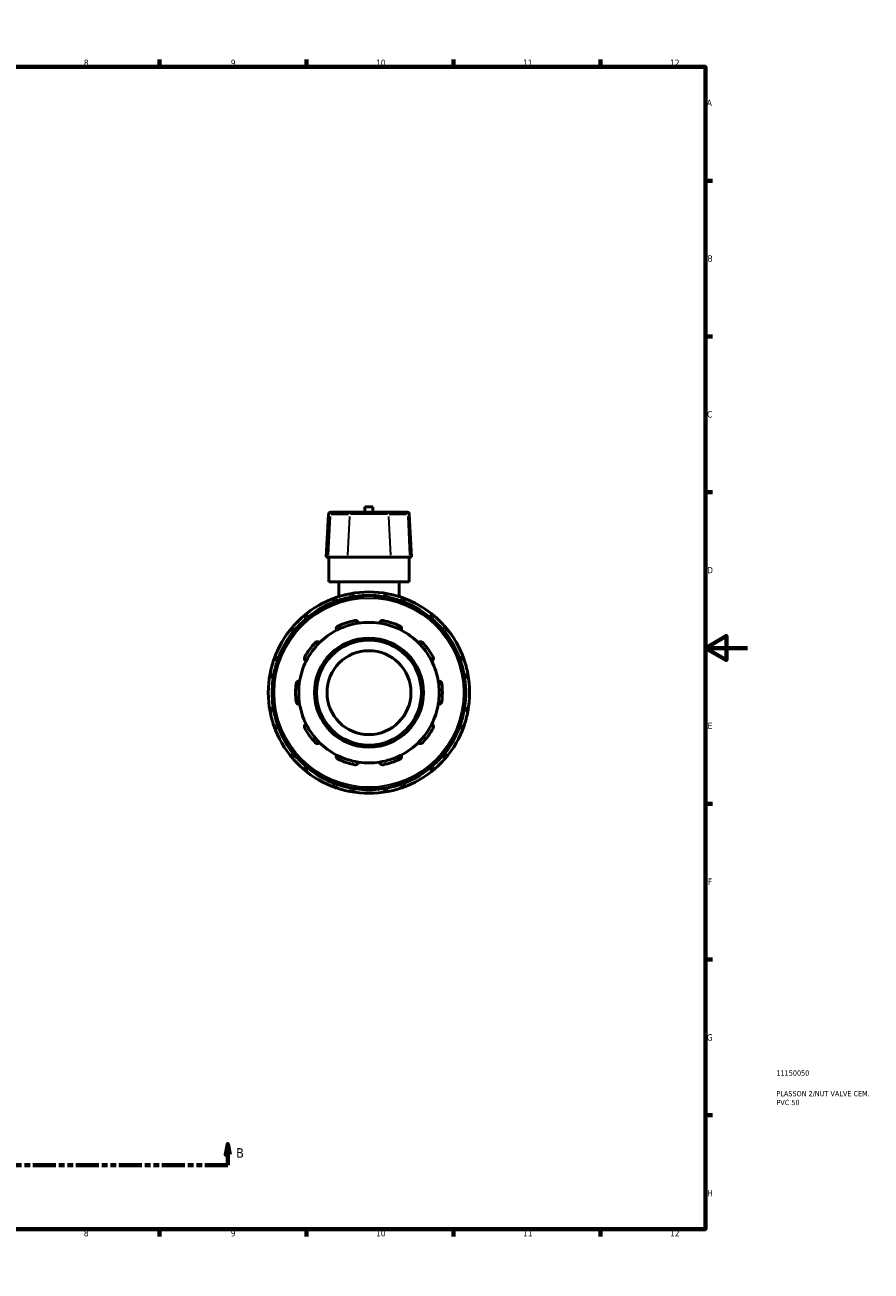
# Model space of a CAD drawing. Header units: millimetres. Extents: x 0 to 900, y -249 to 634.
# Tile 9 of 9: x 497 to 900, y 0 to 594. Entities that reach past the tile are written whole.
import ezdxf

# ---------------------------------------------------------------- set-up
doc = ezdxf.new("R2010")
doc.units = ezdxf.units.MM
doc.linetypes.add('DOUBLE_DASH_CHAIN', pattern=[1.2403, 0.6614, -0.0827, 0.1654, -0.0827, 0.1654, -0.0827])
for name, color, linetype, lineweight in [('Border (ANSI)', 7, 'Continuous', 70), ('Section Line (ANSI)', 7, 'DOUBLE_DASH_CHAIN', 70), ('Title (ISO)', 7, 'Continuous', 50), ('Visible (ANSI)', 7, 'Continuous', 50), ('Visible Narrow (ANSI)', 7, 'Continuous', 35)]:
    doc.layers.add(name, color=color, linetype=linetype, lineweight=lineweight)
doc.styles.add('Label Text (ANSI)', font='tahoma.ttf')
doc.styles.add('Note Text (ANSI)', font='tahoma.ttf')
doc.styles.add('Note Text (ISO)', font='tahoma.ttf')

# ---------------------------------------------------------------- blocks, each defined once
blk = doc.blocks.new('Borders Default Border')
at = {"layer": 'Border (ANSI)'}
for p, q in [((70.08, 574), (70.08, 577.45)), ((140.17, 574), (140.17, 577.45)), ((210.25, 574), (210.25, 577.45)), ((280.33, 574), (280.33, 577.45)), ((350.42, 574), (350.42, 577.45)), ((490.58, 574), (490.58, 577.45)), ((560.67, 574), (560.67, 577.45)), ((630.75, 574), (630.75, 577.45)), ((700.83, 574), (700.83, 577.45)), ((770.92, 574), (770.92, 577.45)), ((20, 519.75), (16.55, 519.75)), ((821, 519.75), (824.45, 519.75)), ((20, 445.5), (16.55, 445.5)), ((821, 445.5), (824.45, 445.5)), ((20, 371.25), (16.55, 371.25)), ((821, 371.25), (824.45, 371.25)), ((20, 222.75), (16.55, 222.75)), ((821, 222.75), (824.45, 222.75)), ((20, 148.5), (16.55, 148.5)), ((821, 148.5), (824.45, 148.5)), ((20, 74.25), (16.55, 74.25)), ((821, 74.25), (824.45, 74.25)), ((70.08, 20), (70.08, 16.55)), ((140.17, 20), (140.17, 16.55)), ((210.25, 20), (210.25, 16.55)), ((280.33, 20), (280.33, 16.55)), ((350.42, 20), (350.42, 16.55)), ((490.58, 20), (490.58, 16.55)), ((560.67, 20), (560.67, 16.55)), ((630.75, 20), (630.75, 16.55)), ((700.83, 20), (700.83, 16.55)), ((770.92, 20), (770.92, 16.55))]:
    blk.add_line(p, q, dxfattribs=at)
at = {"layer": 'Border (ANSI)', "flags": 128}
for points in [[(420.5, 594), (420.5, 574), (414.73, 584), (426.27, 584), (420.5, 574)], [(20, 20), (20, 574), (821, 574), (821, 20), (20, 20)], [(0, 297), (20, 297), (10, 302.77), (10, 291.23), (20, 297)], [(841, 297), (821, 297), (831, 302.77), (831, 291.23), (821, 297)], [(420.5, 0), (420.5, 20), (414.73, 10), (426.27, 10), (420.5, 20)]]:
    blk.add_lwpolyline(points, dxfattribs=at)
at = {"layer": 'Border (ANSI)', "attachment_point": 7, "style": 'Note Text (ANSI)'}
for s, insert, char_height in [('1', (34.35, 574.4), 3.05), ('2', (104.2, 574.4), 3.05), ('3', (174.26, 574.34), 3.05), ('4', (244.23, 574.4), 3.05), ('5', (314.48, 574.34), 3.05), ('6', (384.49, 574.34), 3.05), ('7', (454.6, 574.4), 3.05), ('8', (524.63, 574.33), 3.05), ('9', (594.7, 574.34), 3.05), ('10', (663.96, 574.34), 3.048), ('11', (734.04, 574.4), 3.048), ('12', (804.13, 574.4), 3.048), ('A', (16.78, 555.35), 3.05), ('A', (821.63, 555.35), 3.05), ('B', (17.15, 481.1), 3.05), ('B', (821.99, 481.1), 3.05), ('C', (16.95, 406.8), 3.05), ('C', (821.8, 406.8), 3.05), ('D', (16.96, 332.6), 3.05), ('D', (821.81, 332.6), 3.05), ('E', (17.21, 258.35), 3.05), ('E', (822.05, 258.35), 3.05), ('F', (17.29, 184.1), 3.05), ('F', (822.14, 184.1), 3.05), ('G', (16.81, 109.79), 3.05), ('G', (821.66, 109.79), 3.05), ('H', (16.97, 35.6), 3.05), ('H', (821.81, 35.6), 3.05), ('1', (34.35, 16.55), 3.05), ('2', (104.2, 16.55), 3.05), ('3', (174.26, 16.49), 3.05), ('4', (244.23, 16.55), 3.05), ('5', (314.48, 16.49), 3.05), ('6', (384.49, 16.49), 3.05), ('7', (454.6, 16.55), 3.05), ('8', (524.63, 16.48), 3.05), ('9', (594.7, 16.49), 3.05), ('10', (663.96, 16.49), 3.048), ('11', (734.04, 16.55), 3.048), ('12', (804.13, 16.55), 3.048)]:
    blk.add_mtext(s, dxfattribs=dict(at, insert=insert, char_height=char_height))
blk = doc.blocks.new('Title Blocks ISO')
at = {"layer": 'Title (ISO)', "color": 232, "true_color": 0xca0064, "style": 'Note Text (ISO)'}
for tag, p in [('PART_NUMBER_001', (33.84, 73.14)), ('DESCRIPTION_001', (33.84, 63.34)), ('DESCRIPTION_002', (33.84, 59.12))]:
    blk.add_attdef(tag, p, '', height=2.5, dxfattribs=at)
blk = doc.blocks.new('2dTransSection0')
at = {"layer": 'Section Line (ANSI)', "linetype": 'Continuous'}
for p, q in [((274.9, 60.53), (273.9, 55.53)), ((274.9, 55.53), (274.9, 60.53)), ((275.9, 55.53), (274.9, 60.53)), ((593.27, 60.53), (592.27, 55.53)), ((593.27, 55.53), (593.27, 60.53)), ((594.27, 55.53), (593.27, 60.53)), ((273.9, 55.53), (275.9, 55.53)), ((274.9, 50.53), (274.9, 55.53)), ((592.27, 55.53), (594.27, 55.53)), ((593.27, 50.53), (593.27, 55.53)), ((274.9, 50.53), (285.8, 50.53)), ((582.37, 50.53), (593.27, 50.53))]:
    blk.add_line(p, q, dxfattribs=at)
at = {"layer": 'Section Line (ANSI)', "linetype": 'DOUBLE_DASH_CHAIN', "ltscale": 16.526573}
blk.add_line((274.9, 50.53), (593.27, 50.53), dxfattribs=at)
at = {"layer": 'Section Line (ANSI)', "linetype": 'Continuous', "flags": 128}
for points in [[(275.9, 55.53), (274.9, 60.53), (273.9, 55.53), (275.9, 55.53)], [(594.27, 55.53), (593.27, 60.53), (592.27, 55.53), (594.27, 55.53)]]:
    blk.add_lwpolyline(points, dxfattribs=at)
at = {"layer": 'Section Line (ANSI)'}
for points in [[(275.9, 55.53), (274.9, 60.53), (273.9, 55.53), (275.9, 55.53)], [(594.27, 55.53), (593.27, 60.53), (592.27, 55.53), (594.27, 55.53)]]:
    blk.add_solid(points, dxfattribs=at)
at = {"layer": 'Section Line (ANSI)', "char_height": 4.57, "attachment_point": 7, "style": 'Label Text (ANSI)'}
for insert in [(268.15, 54.03), (597.22, 54.03)]:
    blk.add_mtext('B', dxfattribs=dict(at, insert=insert))

msp = doc.modelspace()

# ---------------------------------------------------------------- linework, layer by layer
at = {"layer": 'Visible (ANSI)'}
for p, q in [((662.489, 364.307), (658.649, 364.307)), ((658.649, 361.727), (658.649, 364.307)), ((662.489, 361.727), (662.489, 364.307)), ((641.319, 360.78), (640.242, 340.227)), ((642.318, 361.727), (643.107, 361.727)), ((652.292, 361.727), (643.107, 361.727)), ((652.292, 361.727), (668.846, 361.727)), ((678.031, 361.727), (668.846, 361.727)), ((678.031, 361.727), (678.82, 361.727)), ((679.819, 360.78), (680.896, 340.227)), ((641.121, 340.227), (640.242, 340.227)), ((641.121, 340.227), (650.306, 340.227)), ((641.369, 328.527), (641.369, 340.227)), ((670.832, 340.227), (650.306, 340.227)), ((670.832, 340.227), (680.017, 340.227)), ((679.769, 328.527), (679.769, 340.227)), ((680.896, 340.227), (680.017, 340.227)), ((679.769, 328.527), (641.369, 328.527)), ((646.169, 328.527), (646.169, 321.516)), ((674.969, 328.527), (674.969, 321.516)), ((653.369, 321.241), (653.369, 321.406)), ((667.769, 321.406), (667.769, 321.241)), ((643.965, 318.886), (644.047, 318.744)), ((677.091, 318.744), (677.173, 318.886)), ((631.577, 311.544), (631.494, 311.686)), ((689.644, 311.686), (689.562, 311.544)), ((624.61, 304.802), (624.753, 304.72)), ((696.385, 304.72), (696.528, 304.802)), ((617.553, 292.249), (617.41, 292.331)), ((703.728, 292.331), (703.585, 292.249)), ((614.89, 282.927), (615.055, 282.927)), ((706.083, 282.927), (706.248, 282.927)), ((615.055, 268.527), (614.89, 268.527)), ((706.248, 268.527), (706.083, 268.527)), ((617.41, 259.123), (617.553, 259.206)), ((703.585, 259.206), (703.728, 259.123)), ((624.753, 246.735), (624.61, 246.653)), ((696.528, 246.653), (696.385, 246.735)), ((631.494, 239.768), (631.577, 239.911)), ((689.562, 239.911), (689.644, 239.768)), ((644.047, 232.711), (643.965, 232.568)), ((677.173, 232.568), (677.091, 232.711)), ((653.369, 230.048), (653.369, 230.213)), ((667.769, 230.213), (667.769, 230.048))]:
    msp.add_line(p, q, dxfattribs=at)
for radius in [46.08, 26, 25, 20]:
    msp.add_circle((660.569, 275.727), radius, dxfattribs=at)
for centre, radius, start, end in [((642.318, 360.727), 1, 90, 177), ((678.82, 360.727), 1, 3, 90), ((660.569, 275.727), 48, 109.216596, 130.783404), ((645.264, 319.636), 1.5, 109.216596, 210), ((660.569, 275.727), 48, 100.783404, 109.216596), ((660.569, 275.727), 48, 79.216596, 100.783404), ((651.869, 321.406), 1.5, 0, 100.783404), ((669.269, 321.406), 1.5, 79.216596, 180), ((660.569, 275.727), 48, 70.783404, 79.216596), ((660.569, 275.727), 48, 49.216596, 70.783404), ((675.874, 319.636), 1.5, 330, 70.783404), ((660.569, 275.727), 48, 130.783404, 139.216596), ((630.195, 310.936), 1.5, 30, 130.783404), ((660.569, 275.727), 35, 101.149379, 114.850621), ((660.569, 275.727), 33.5, 81.416318, 98.583682), ((660.569, 275.727), 35, 65.149379, 78.850621), ((690.943, 310.936), 1.5, 49.216596, 150), ((660.569, 275.727), 48, 40.783404, 49.216596), ((660.569, 275.727), 48, 139.216596, 160.783404), ((625.36, 306.101), 1.5, 139.216596, 240), ((660.569, 275.727), 33.5, 117.416318, 134.583682), ((660.569, 275.727), 33.5, 98.583682, 117.416318), ((660.569, 275.727), 33.5, 62.583682, 81.416318), ((660.569, 275.727), 33.5, 45.416318, 62.583682), ((695.778, 306.101), 1.5, 300, 40.783404), ((660.569, 275.727), 48, 19.216596, 40.783404), ((660.569, 275.727), 35, 137.149379, 150.850621), ((660.569, 275.727), 33.5, 134.583682, 153.416318), ((660.569, 275.727), 33.5, 26.583682, 45.416318), ((660.569, 275.727), 35, 29.149379, 42.850621), ((660.569, 275.727), 48, 160.783404, 169.216596), ((616.66, 291.032), 1.5, 60, 160.783404), ((704.478, 291.032), 1.5, 19.216596, 120), ((660.569, 275.727), 48, 10.783404, 19.216596), ((660.569, 275.727), 33.5, 153.416318, 170.583682), ((660.569, 275.727), 33.5, 9.416318, 26.583682), ((660.569, 275.727), 48, 169.216596, 190.783404), ((614.89, 284.427), 1.5, 169.216596, 270), ((660.569, 275.727), 35, 173.149379, 186.850621), ((660.569, 275.727), 33.5, 170.583682, 189.416318), ((660.569, 275.727), 33.5, 350.583682, 9.416318), ((660.569, 275.727), 35, 353.149379, 6.850621), ((706.248, 284.427), 1.5, 270, 10.783404), ((660.569, 275.727), 48, 349.216596, 10.783404), ((614.89, 267.027), 1.5, 90, 190.783404), ((660.569, 275.727), 33.5, 189.416318, 206.583682), ((660.569, 275.727), 33.5, 333.416318, 350.583682), ((706.248, 267.027), 1.5, 349.216596, 90), ((660.569, 275.727), 48, 190.783404, 199.216596), ((660.569, 275.727), 48, 340.783404, 349.216596), ((660.569, 275.727), 48, 199.216596, 220.783404), ((616.66, 260.422), 1.5, 199.216596, 300), ((660.569, 275.727), 35, 209.149379, 222.850621), ((660.569, 275.727), 33.5, 206.583682, 225.416318), ((660.569, 275.727), 33.5, 314.583682, 333.416318), ((660.569, 275.727), 35, 317.149379, 330.850621), ((660.569, 275.727), 48, 319.216596, 340.783404), ((704.478, 260.422), 1.5, 240, 340.783404), ((660.569, 275.727), 33.5, 225.416318, 242.583682), ((660.569, 275.727), 33.5, 297.416318, 314.583682), ((625.36, 245.354), 1.5, 120, 220.783404), ((660.569, 275.727), 48, 220.783404, 229.216596), ((660.569, 275.727), 33.5, 242.583682, 261.416318), ((660.569, 275.727), 35, 245.149379, 258.850621), ((660.569, 275.727), 33.5, 278.583682, 297.416318), ((660.569, 275.727), 35, 281.149379, 294.850621), ((660.569, 275.727), 48, 310.783404, 319.216596), ((695.778, 245.354), 1.5, 319.216596, 60), ((630.195, 240.518), 1.5, 229.216596, 330), ((660.569, 275.727), 48, 229.216596, 250.783404), ((660.569, 275.727), 33.5, 261.416318, 278.583682), ((660.569, 275.727), 48, 289.216596, 310.783404), ((690.943, 240.518), 1.5, 210, 310.783404), ((645.264, 231.818), 1.5, 150, 250.783404), ((675.874, 231.818), 1.5, 289.216596, 30), ((660.569, 275.727), 48, 250.783404, 259.216596), ((651.869, 230.048), 1.5, 259.216596, 0), ((660.569, 275.727), 48, 259.216596, 280.783404), ((669.269, 230.048), 1.5, 180, 280.783404), ((660.569, 275.727), 48, 280.783404, 289.216596)]:
    msp.add_arc(centre, radius, start, end, dxfattribs=at)
for points, knots in [([(653.801, 310.067), (653.906, 310.087), (654.013, 310.097), (654.225, 310.093), (654.331, 310.079), (654.631, 310.01), (654.812, 309.922), (655.128, 309.7), (655.273, 309.541), (655.476, 309.202), (655.539, 309.023), (655.569, 308.852)], [0.2828472, 0.2828472, 0.2828472, 0.2828472, 0.3147465, 0.3147465, 0.3466458, 0.3466458, 0.4104444, 0.4104444, 0.48806941, 0.48806941, 0.56096656, 0.56096656, 0.56096656, 0.56096656]), ([(665.569, 308.852), (665.599, 309.023), (665.662, 309.202), (665.865, 309.541), (666.01, 309.7), (666.326, 309.922), (666.507, 310.01), (666.808, 310.079), (666.913, 310.093), (667.125, 310.097), (667.233, 310.087), (667.337, 310.067)], [0.53934212, 0.53934212, 0.53934212, 0.53934212, 0.61223927, 0.61223927, 0.68986428, 0.68986428, 0.75366288, 0.75366288, 0.78556218, 0.78556218, 0.81746148, 0.81746148, 0.81746148, 0.81746148]), ([(645.144, 305.465), (645.068, 305.621), (645.013, 305.802), (644.978, 306.196), (645.003, 306.41), (645.128, 306.775), (645.222, 306.952), (645.424, 307.186), (645.502, 307.258), (645.671, 307.386), (645.764, 307.442), (645.86, 307.487)], [0.53934212, 0.53934212, 0.53934212, 0.53934212, 0.61223927, 0.61223927, 0.68986428, 0.68986428, 0.75366288, 0.75366288, 0.78556218, 0.78556218, 0.81746148, 0.81746148, 0.81746148, 0.81746148]), ([(675.278, 307.487), (675.374, 307.442), (675.467, 307.386), (675.637, 307.258), (675.714, 307.186), (675.916, 306.952), (676.011, 306.775), (676.136, 306.41), (676.16, 306.196), (676.125, 305.802), (676.071, 305.621), (675.994, 305.465)], [0.2828472, 0.2828472, 0.2828472, 0.2828472, 0.3147465, 0.3147465, 0.3466458, 0.3466458, 0.4104444, 0.4104444, 0.48806941, 0.48806941, 0.56096656, 0.56096656, 0.56096656, 0.56096656]), ([(634.91, 299.53), (634.982, 299.608), (635.063, 299.679), (635.237, 299.801), (635.33, 299.852), (635.615, 299.972), (635.812, 300.008), (636.198, 300.013), (636.409, 299.97), (636.773, 299.815), (636.929, 299.708), (637.054, 299.587)], [0.2828472, 0.2828472, 0.2828472, 0.2828472, 0.3147465, 0.3147465, 0.3466458, 0.3466458, 0.4104444, 0.4104444, 0.48806941, 0.48806941, 0.56096656, 0.56096656, 0.56096656, 0.56096656]), ([(684.084, 299.587), (684.209, 299.708), (684.365, 299.815), (684.729, 299.97), (684.94, 300.013), (685.326, 300.008), (685.523, 299.972), (685.808, 299.852), (685.901, 299.801), (686.075, 299.679), (686.156, 299.608), (686.229, 299.53)], [0.53934212, 0.53934212, 0.53934212, 0.53934212, 0.61223927, 0.61223927, 0.68986428, 0.68986428, 0.75366288, 0.75366288, 0.78556218, 0.78556218, 0.81746148, 0.81746148, 0.81746148, 0.81746148]), ([(630.611, 290.719), (630.457, 290.8), (630.307, 290.915), (630.047, 291.213), (629.941, 291.4), (629.827, 291.769), (629.8, 291.968), (629.826, 292.276), (629.846, 292.38), (629.908, 292.583), (629.95, 292.683), (630.002, 292.775)], [0.53934212, 0.53934212, 0.53934212, 0.53934212, 0.61223927, 0.61223927, 0.68986428, 0.68986428, 0.75366288, 0.75366288, 0.78556218, 0.78556218, 0.81746148, 0.81746148, 0.81746148, 0.81746148]), ([(691.136, 292.775), (691.188, 292.683), (691.23, 292.583), (691.292, 292.38), (691.312, 292.276), (691.339, 291.968), (691.311, 291.769), (691.197, 291.4), (691.091, 291.213), (690.831, 290.915), (690.681, 290.8), (690.528, 290.719)], [0.2828472, 0.2828472, 0.2828472, 0.2828472, 0.3147465, 0.3147465, 0.3466458, 0.3466458, 0.4104444, 0.4104444, 0.48806941, 0.48806941, 0.56096656, 0.56096656, 0.56096656, 0.56096656]), ([(625.819, 279.902), (625.832, 280.008), (625.856, 280.113), (625.925, 280.314), (625.971, 280.41), (626.13, 280.674), (626.269, 280.819), (626.578, 281.05), (626.774, 281.14), (627.159, 281.228), (627.349, 281.233), (627.521, 281.208)], [0.2828472, 0.2828472, 0.2828472, 0.2828472, 0.3147465, 0.3147465, 0.3466458, 0.3466458, 0.4104444, 0.4104444, 0.48806941, 0.48806941, 0.56096656, 0.56096656, 0.56096656, 0.56096656]), ([(693.618, 281.208), (693.79, 281.233), (693.979, 281.228), (694.364, 281.14), (694.56, 281.05), (694.869, 280.819), (695.008, 280.674), (695.168, 280.41), (695.213, 280.314), (695.282, 280.113), (695.307, 280.008), (695.319, 279.902)], [0.53934212, 0.53934212, 0.53934212, 0.53934212, 0.61223927, 0.61223927, 0.68986428, 0.68986428, 0.75366288, 0.75366288, 0.78556218, 0.78556218, 0.81746148, 0.81746148, 0.81746148, 0.81746148]), ([(627.521, 270.247), (627.349, 270.222), (627.159, 270.227), (626.774, 270.315), (626.578, 270.404), (626.269, 270.636), (626.13, 270.781), (625.971, 271.045), (625.925, 271.141), (625.856, 271.342), (625.832, 271.447), (625.819, 271.553)], [0.53934212, 0.53934212, 0.53934212, 0.53934212, 0.61223927, 0.61223927, 0.68986428, 0.68986428, 0.75366288, 0.75366288, 0.78556218, 0.78556218, 0.81746148, 0.81746148, 0.81746148, 0.81746148]), ([(695.319, 271.553), (695.307, 271.447), (695.282, 271.342), (695.213, 271.141), (695.168, 271.045), (695.008, 270.781), (694.869, 270.636), (694.56, 270.404), (694.364, 270.315), (693.979, 270.227), (693.79, 270.222), (693.618, 270.247)], [0.2828472, 0.2828472, 0.2828472, 0.2828472, 0.3147465, 0.3147465, 0.3466458, 0.3466458, 0.4104444, 0.4104444, 0.48806941, 0.48806941, 0.56096656, 0.56096656, 0.56096656, 0.56096656]), ([(630.002, 258.679), (629.95, 258.772), (629.908, 258.871), (629.846, 259.075), (629.826, 259.179), (629.8, 259.486), (629.827, 259.685), (629.941, 260.054), (630.047, 260.242), (630.307, 260.54), (630.457, 260.655), (630.611, 260.736)], [0.2828472, 0.2828472, 0.2828472, 0.2828472, 0.3147465, 0.3147465, 0.3466458, 0.3466458, 0.4104444, 0.4104444, 0.48806941, 0.48806941, 0.56096656, 0.56096656, 0.56096656, 0.56096656]), ([(690.528, 260.736), (690.681, 260.655), (690.831, 260.54), (691.091, 260.242), (691.197, 260.054), (691.311, 259.685), (691.339, 259.486), (691.312, 259.179), (691.292, 259.075), (691.23, 258.871), (691.188, 258.772), (691.136, 258.679)], [0.53934212, 0.53934212, 0.53934212, 0.53934212, 0.61223927, 0.61223927, 0.68986428, 0.68986428, 0.75366288, 0.75366288, 0.78556218, 0.78556218, 0.81746148, 0.81746148, 0.81746148, 0.81746148]), ([(637.054, 251.868), (636.929, 251.747), (636.773, 251.639), (636.409, 251.484), (636.198, 251.441), (635.812, 251.447), (635.615, 251.483), (635.33, 251.603), (635.237, 251.654), (635.063, 251.776), (634.982, 251.846), (634.91, 251.924)], [0.53934212, 0.53934212, 0.53934212, 0.53934212, 0.61223927, 0.61223927, 0.68986428, 0.68986428, 0.75366288, 0.75366288, 0.78556218, 0.78556218, 0.81746148, 0.81746148, 0.81746148, 0.81746148]), ([(686.229, 251.924), (686.156, 251.846), (686.075, 251.776), (685.901, 251.654), (685.808, 251.603), (685.523, 251.483), (685.326, 251.447), (684.94, 251.441), (684.729, 251.484), (684.365, 251.639), (684.209, 251.747), (684.084, 251.868)], [0.2828472, 0.2828472, 0.2828472, 0.2828472, 0.3147465, 0.3147465, 0.3466458, 0.3466458, 0.4104444, 0.4104444, 0.48806941, 0.48806941, 0.56096656, 0.56096656, 0.56096656, 0.56096656]), ([(645.86, 243.968), (645.764, 244.013), (645.671, 244.068), (645.502, 244.196), (645.424, 244.269), (645.222, 244.502), (645.128, 244.679), (645.003, 245.045), (644.978, 245.259), (645.013, 245.653), (645.068, 245.834), (645.144, 245.99)], [0.2828472, 0.2828472, 0.2828472, 0.2828472, 0.3147465, 0.3147465, 0.3466458, 0.3466458, 0.4104444, 0.4104444, 0.48806941, 0.48806941, 0.56096656, 0.56096656, 0.56096656, 0.56096656]), ([(675.994, 245.99), (676.071, 245.834), (676.125, 245.653), (676.16, 245.259), (676.136, 245.045), (676.011, 244.679), (675.916, 244.502), (675.714, 244.269), (675.637, 244.196), (675.467, 244.068), (675.374, 244.013), (675.278, 243.968)], [0.53934212, 0.53934212, 0.53934212, 0.53934212, 0.61223927, 0.61223927, 0.68986428, 0.68986428, 0.75366288, 0.75366288, 0.78556218, 0.78556218, 0.81746148, 0.81746148, 0.81746148, 0.81746148]), ([(655.569, 242.603), (655.539, 242.432), (655.476, 242.253), (655.273, 241.914), (655.128, 241.755), (654.812, 241.533), (654.631, 241.445), (654.331, 241.375), (654.225, 241.362), (654.013, 241.358), (653.906, 241.367), (653.801, 241.388)], [0.53934212, 0.53934212, 0.53934212, 0.53934212, 0.61223927, 0.61223927, 0.68986428, 0.68986428, 0.75366288, 0.75366288, 0.78556218, 0.78556218, 0.81746148, 0.81746148, 0.81746148, 0.81746148]), ([(667.337, 241.388), (667.233, 241.367), (667.125, 241.358), (666.913, 241.362), (666.808, 241.375), (666.507, 241.445), (666.326, 241.533), (666.01, 241.755), (665.865, 241.914), (665.662, 242.253), (665.599, 242.432), (665.569, 242.603)], [0.2828472, 0.2828472, 0.2828472, 0.2828472, 0.3147465, 0.3147465, 0.3466458, 0.3466458, 0.4104444, 0.4104444, 0.48806941, 0.48806941, 0.56096656, 0.56096656, 0.56096656, 0.56096656])]:
    msp.add_open_spline(points, degree=3, knots=knots, dxfattribs=at)
at = {"layer": 'Visible Narrow (ANSI)'}
for p, q in [((642.1, 359.752), (641.173, 341.255)), ((642.071, 360.78), (641.322, 360.78)), ((642.611, 360.78), (650.878, 360.78)), ((651.285, 359.752), (650.358, 341.255)), ((669.369, 360.78), (651.769, 360.78)), ((669.853, 359.752), (670.78, 341.255)), ((670.261, 360.78), (678.527, 360.78)), ((679.038, 359.752), (679.965, 341.255)), ((679.817, 360.78), (679.067, 360.78)), ((644.772, 321.048), (645.225, 319.748)), ((651.847, 321.522), (651.589, 322.875)), ((651.869, 321.385), (651.869, 321)), ((651.987, 321.406), (653.364, 321.406)), ((667.774, 321.406), (669.151, 321.406)), ((669.269, 321), (669.269, 321.385)), ((669.549, 322.875), (669.291, 321.522)), ((675.913, 319.748), (676.366, 321.048)), ((643.969, 318.889), (645.162, 319.578)), ((645.467, 319.285), (645.275, 319.618)), ((675.863, 319.618), (675.671, 319.285)), ((675.976, 319.578), (677.169, 318.889)), ((630.118, 311.026), (629.218, 312.069)), ((630.206, 310.918), (630.398, 310.585)), ((630.297, 310.995), (631.49, 311.684)), ((689.648, 311.684), (690.841, 310.995)), ((690.74, 310.585), (690.932, 310.918)), ((691.92, 312.069), (691.02, 311.026)), ((624.228, 307.078), (625.271, 306.178)), ((624.612, 304.806), (625.301, 305.999)), ((625.712, 305.898), (625.379, 306.091)), ((695.76, 306.091), (695.426, 305.898)), ((695.837, 305.999), (696.526, 304.806)), ((695.867, 306.178), (696.91, 307.078)), ((616.549, 291.071), (615.248, 291.525)), ((616.719, 291.134), (617.408, 292.327)), ((703.73, 292.327), (704.419, 291.134)), ((705.89, 291.525), (704.589, 291.071)), ((616.679, 291.022), (617.012, 290.829)), ((704.126, 290.829), (704.46, 291.022)), ((613.421, 284.707), (614.775, 284.449)), ((614.89, 282.932), (614.89, 284.31)), ((615.296, 284.427), (614.912, 284.427)), ((706.227, 284.427), (705.842, 284.427)), ((706.248, 284.31), (706.248, 282.932)), ((706.364, 284.449), (707.717, 284.707)), ((614.89, 267.145), (614.89, 268.523)), ((706.248, 268.523), (706.248, 267.145)), ((614.775, 267.005), (613.421, 266.748)), ((614.912, 267.027), (615.296, 267.027)), ((705.842, 267.027), (706.227, 267.027)), ((707.717, 266.748), (706.364, 267.005)), ((615.248, 259.93), (616.549, 260.384)), ((617.012, 260.625), (616.679, 260.433)), ((617.408, 259.127), (616.719, 260.32)), ((704.419, 260.32), (703.73, 259.127)), ((704.46, 260.433), (704.126, 260.625)), ((704.589, 260.384), (705.89, 259.93)), ((625.271, 245.277), (624.228, 244.377)), ((625.301, 245.455), (624.612, 246.649)), ((625.379, 245.364), (625.712, 245.557)), ((695.426, 245.557), (695.76, 245.364)), ((696.526, 246.649), (695.837, 245.455)), ((696.91, 244.377), (695.867, 245.277)), ((629.218, 239.386), (630.118, 240.429)), ((630.398, 240.87), (630.206, 240.537)), ((631.49, 239.771), (630.297, 240.459)), ((690.841, 240.459), (689.648, 239.771)), ((690.932, 240.537), (690.74, 240.87)), ((691.02, 240.429), (691.92, 239.386)), ((645.162, 231.877), (643.969, 232.566)), ((645.225, 231.707), (644.772, 230.406)), ((645.275, 231.837), (645.467, 232.17)), ((675.671, 232.17), (675.863, 231.837)), ((676.366, 230.406), (675.913, 231.707)), ((677.169, 232.566), (675.976, 231.877)), ((651.589, 228.58), (651.847, 229.933)), ((651.869, 230.455), (651.869, 230.07)), ((653.364, 230.048), (651.987, 230.048)), ((669.151, 230.048), (667.774, 230.048)), ((669.269, 230.07), (669.269, 230.455)), ((669.291, 229.933), (669.549, 228.58))]:
    msp.add_line(p, q, dxfattribs=at)
msp.add_circle((660.569, 275.727), 45.08, dxfattribs=at)
for start, end in [(101.205063, 108.794937), (81.958435, 98.041565), (71.205063, 78.794937), (111.958435, 128.041565), (51.958435, 68.041565), (131.205063, 138.794937), (41.205063, 48.794937), (141.958435, 158.041565), (21.958435, 38.041565), (161.205063, 168.794937), (11.205063, 18.794937), (171.958435, 188.041565), (351.958435, 8.041565), (191.205063, 198.794937), (341.205063, 348.794937), (201.958435, 218.041565), (321.958435, 338.041565), (221.205063, 228.794937), (311.205063, 318.794937), (231.958435, 248.041565), (291.958435, 308.041565), (251.205063, 258.794937), (281.205063, 288.794937), (261.958435, 278.041565)]:
    msp.add_arc((660.569, 275.727), 46.5, start, end, dxfattribs=at)
for centre, start_param, end_param in [((643.107, 360.727), 0.0759218, 1.4425146), ((652.292, 360.727), 0.0759218, 1.4425146), ((668.846, 360.727), 4.8406707, 6.2072635), ((678.031, 360.727), 4.8406707, 6.2072635)]:
    msp.add_ellipse(centre, major_axis=(0, 1), ratio=0.9567507, start_param=start_param, end_param=end_param, dxfattribs=at)

# ---------------------------------------------------------------- block references
msp.add_blockref('Borders Default Border', (0, 0))
msp.add_blockref('Title Blocks ISO', (821, 20)).add_auto_attribs({'PART_NUMBER_001': '11150050', 'DESCRIPTION_001': 'PLASSON 2/NUT VALVE CEM.', 'DESCRIPTION_002': 'PVC 50'})
at = {"layer": 'Section Line (ANSI)'}
msp.add_blockref('2dTransSection0', (0, 0), dxfattribs=at)

doc.saveas('drawing.dxf')
